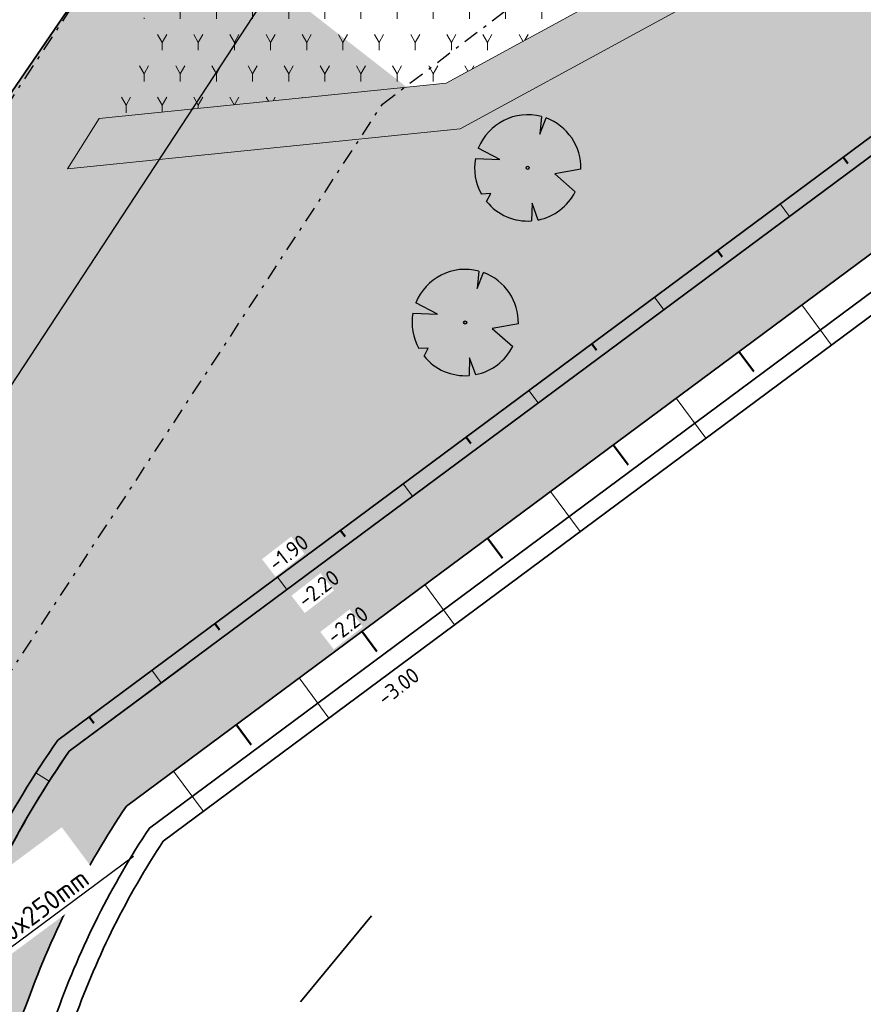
# Model space of a CAD drawing. Header units: metres. Extents: x 103263 to 106611, y 426963 to 428812.
# Tile 22 of 74: x 104333 to 104360, y 427681 to 427713. Entities that reach past the tile are written whole.
import ezdxf
from ezdxf import colors
from ezdxf.entities.mleader import LeaderData, LeaderLine
from ezdxf.math import Vec2, Vec3

# ---------------------------------------------------------------- set-up
doc = ezdxf.new("R2010")
doc.units = ezdxf.units.M
doc.linetypes.add('DASHDOT', pattern=[1, 0.5, -0.25, 0, -0.25])
doc.layers.add('kc-nieuwe-gasleiding-25-03-2004', color=30, linetype='Continuous')
for name, color, linetype, lineweight in [('N-GV-GW-TALUD_TEEN-G', 3, 'Continuous', 35), ('N-WE-GR-BOOM-S', 7, 'Continuous', 25), ('N-WE-GW-HOOGTE_AFWERKHOOGTE-T25', 7, 'Continuous', 25), ('N-WE-GW-TALUD_KRUIN-G', 3, 'Continuous', 35), ('N-WE-GW-TALUDARCERING-S', 90, 'Continuous', 25), ('N-WE-GW-TALUDARCERING_KORT-G', 90, 'Continuous', 50), ('N-WE-GW-TALUDARCERING_LANG-G', 90, 'Continuous', 18), ('N-WE-VH-KANTVERHARDING-G', 210, 'Continuous', 35), ('N-WE-VH-VERHARDING-G', 252, 'Continuous', 35), ('X-XX-AL-REFERENTIE-T25', 7, 'Continuous', 25)]:
    doc.layers.add(name, color=color, linetype=linetype, lineweight=lineweight)
for name, color, linetype, lineweight, true_color in [('N-WE-GR-BEPLANTING-A-250', 7, 'Continuous', 18, 0x00a500), ('N-WE-GR-BEPLANTING-MAAIENGRAS-A-250', 7, 'Continuous', 18, 0xe6e6e6), ('N-WE-GR-GRAS-A-250', 7, 'Continuous', 18, 0x7ca500)]:
    doc.layers.add(name, color=color, linetype=linetype, lineweight=lineweight, true_color=true_color)
doc.layers.add('N-WE-VH-VERHARDING-AP_GROEN4', color=7, linetype='Continuous', true_color=0x004700)
doc.styles.add('fase3$0$STANDARD', font='ISO')
doc.styles.add('NLCS-ISO-M200-T25', font='NLCS-ISO.ttf', dxfattribs={"height": 0.5})
doc.styles.add('NLCS-ISO-M250-T25', font='NLCS-ISO.ttf', dxfattribs={"height": 0.625})
doc.linetypes.add('fase3$0$GASLEIDING', pattern='A,5,-1,["X",fase3$0$STANDARD,S=1,R=0,X=-0.2,Y=-0.5],-1', length=7)
pattern_1 = [(60.00000000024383, (104639.955648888, 427910.1806441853), (-0.5773504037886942, 0.9999997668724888), [0.288676, -0.8660260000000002]), (120.0000000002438, (104639.955648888, 427910.1806441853), (-1.154700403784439, -2.331299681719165e-07), [0.288676, -0.8660260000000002]), (270, (104639.955648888, 427910.1806441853), (0.5773500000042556, -0.9999999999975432), [0.25, -1.75])]
pattern_2 = [(60.00000000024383, (104664.6892993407, 427702.1373207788), (-0.5773504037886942, 0.9999997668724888), [0.288676, -0.8660260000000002]), (120.0000000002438, (104664.6892993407, 427702.1373207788), (-1.154700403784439, -2.331299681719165e-07), [0.288676, -0.8660260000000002]), (270, (104664.6892993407, 427702.1373207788), (0.5773500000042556, -0.9999999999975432), [0.25, -1.75])]

# ---------------------------------------------------------------- blocks, each defined once
blk = doc.blocks.new('*U261')
at = {"ltscale": 20, "flags": 128}
for points in [[(0.5793388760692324, 2.190296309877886), (0.512674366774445, 1.442929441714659), (0.7783564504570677, 2.127719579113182)], [(-2.229457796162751, 0.4031898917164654), (-1.183538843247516, 0.3534729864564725), (-2.105046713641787, 0.837744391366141)], [(2.264866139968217, -0.05835501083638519), (1.153274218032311, -0.2475629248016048), (2.022349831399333, -1.021356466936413)], [(-1.754058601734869, -1.433978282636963), (-1.575691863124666, -1.088303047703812), (-1.973252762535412, -1.113243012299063)], [(0.446271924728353, -2.221250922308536), (0.1886407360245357, -1.498573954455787), (0.1622557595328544, -2.259803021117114)]]:
    blk.add_lwpolyline(points, dxfattribs=at)
blk.add_lwpolyline([(2.26486297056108, -0.05835493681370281, 0.3219436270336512), (0.7783549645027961, 2.127715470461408, 0.3219436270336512)], format="xyb", dxfattribs=at)
blk.add_circle((0, 0), 0.0675)
at = {"ltscale": 20}
for start, end in [(75.18440999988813, 158.298953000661), (169.7490490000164, 209.4302330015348), (281.3600670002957, 333.2046490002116), (219.2666920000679, 274.1068389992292)]:
    blk.add_arc((0, 0), 2.265614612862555, start, end, dxfattribs=at)
blk = doc.blocks.new('*U176')
at = {"ltscale": 20, "flags": 128}
for points in [[(0.5793388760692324, 2.190296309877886), (0.512674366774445, 1.442929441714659), (0.7783564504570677, 2.127719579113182)], [(-2.229457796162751, 0.4031898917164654), (-1.183538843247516, 0.3534729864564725), (-2.105046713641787, 0.837744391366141)], [(2.264866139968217, -0.05835501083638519), (1.153274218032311, -0.2475629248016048), (2.022349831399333, -1.021356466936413)], [(-1.754058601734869, -1.433978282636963), (-1.575691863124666, -1.088303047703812), (-1.973252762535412, -1.113243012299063)], [(0.446271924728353, -2.221250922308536), (0.1886407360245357, -1.498573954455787), (0.1622557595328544, -2.259803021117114)]]:
    blk.add_lwpolyline(points, dxfattribs=at)
blk.add_lwpolyline([(2.26486297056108, -0.05835493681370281, 0.3219436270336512), (0.7783549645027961, 2.127715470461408, 0.3219436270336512)], format="xyb", dxfattribs=at)
blk.add_circle((0, 0), 0.0675)
at = {"ltscale": 20}
for start, end in [(75.18440999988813, 158.298953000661), (169.7490490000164, 209.4302330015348), (281.3600670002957, 333.2046490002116), (219.2666920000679, 274.1068389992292)]:
    blk.add_arc((0, 0), 2.265614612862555, start, end, dxfattribs=at)
blk = doc.blocks.new('*U76')
at = {"layer": 'N-WE-GW-TALUDARCERING_KORT-G', "ltscale": 0.1}
for p, q in [((104359.6616470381, 427708.4709254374), (104359.8106847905, 427708.2702073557)), ((104355.6472854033, 427705.4901703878), (104355.7963231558, 427705.2894523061)), ((104351.6329237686, 427702.5094153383), (104351.7819615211, 427702.3086972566)), ((104347.6185621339, 427699.5286602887), (104347.7675998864, 427699.327942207)), ((104343.6042004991, 427696.5479052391), (104343.7532382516, 427696.3471871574)), ((104339.5898388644, 427693.5671501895), (104339.7388766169, 427693.3664321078)), ((104335.5754772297, 427690.58639514), (104335.7245149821, 427690.3856770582))]:
    blk.add_line(p, q, dxfattribs=at)
at = {"layer": 'N-WE-GW-TALUDARCERING_LANG-G', "ltscale": 0.1}
for p, q in [((104357.6544662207, 427706.9805479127), (104357.9525417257, 427706.5791117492)), ((104353.640104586, 427703.999792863), (104353.9381800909, 427703.5983566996)), ((104349.6257429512, 427701.0190378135), (104349.9238184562, 427700.61760165)), ((104345.6113813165, 427698.0382827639), (104345.9094568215, 427697.6368466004)), ((104341.5970196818, 427695.0575277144), (104341.8950951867, 427694.6560915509)), ((104337.582658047, 427692.0767726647), (104337.880733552, 427691.6753365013)), ((104333.8787719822, 427688.8007545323), (104334.3000349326, 427688.5314266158))]:
    blk.add_line(p, q, dxfattribs=at)

msp = doc.modelspace()

# ---------------------------------------------------------------- hatches: boundary and pattern name
at = {"layer": 'N-WE-GR-BEPLANTING-A-250'}
h = msp.add_hatch(dxfattribs=at)
h.set_pattern_fill('AGR-BEPLANTING_SOORT_01', color=256, scale=0.2, angle=2.438340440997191e-10, style=0, pattern_type=2)
h.set_pattern_definition(pattern_1)
edge = h.paths.add_edge_path()
edge.add_line((104659.3303647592, 427926.4612525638), (104651.7230013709, 427930.1607831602))
edge.add_line((104651.7230013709, 427930.1607831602), (104630.4938774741, 427940.376883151))
edge.add_line((104630.4938774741, 427940.376883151), (104615.8207720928, 427939.2164508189))
edge.add_line((104615.8207720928, 427939.2164508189), (104614.2376933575, 427936.9417769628))
edge.add_line((104614.2376933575, 427936.9417769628), (104618.9005509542, 427931.7673681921))
edge.add_line((104618.9005509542, 427931.7673681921), (104620.0012690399, 427927.1015558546))
edge.add_line((104620.0012690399, 427927.1015558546), (104630.0898014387, 427928.1712134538))
edge.add_line((104630.0898014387, 427928.1712134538), (104636.2878124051, 427922.2964945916))
edge.add_line((104636.2878124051, 427922.2964945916), (104635.6264533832, 427916.4450273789))
edge.add_line((104635.6264533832, 427916.4450273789), (104649.3272545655, 427918.542081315))
edge.add_line((104649.3272545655, 427918.542081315), (104660.6366545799, 427913.9924327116))
edge.add_line((104660.6366545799, 427913.9924327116), (104663.6131149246, 427914.9011601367))
edge.add_line((104663.6131149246, 427914.9011601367), (104665.8010621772, 427914.1757056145))
edge.add_line((104665.8010621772, 427914.1757056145), (104667.1001514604, 427911.8641044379))
edge.add_line((104667.1001514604, 427911.8641044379), (104668.6199794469, 427908.9346376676))
edge.add_line((104668.6199794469, 427908.9346376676), (104670.7094656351, 427905.0285698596))
edge.add_line((104670.7094656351, 427905.0285698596), (104666.1406019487, 427898.7868442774))
edge.add_line((104666.1406019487, 427898.7868442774), (104659.3938611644, 427895.167689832))
edge.add_line((104659.3938611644, 427895.167689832), (104659.8848710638, 427894.6055145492))
edge.add_arc((2471945.486461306, 2366238.399359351), 3059610.724035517, 219.310766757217, 219.311095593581)
edge.add_arc((104633.1765330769, 427844.6214640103), 52.49880512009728, 34.46647924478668, 43.892134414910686, ccw=False)
edge.add_arc((104561.2641716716, 427811.9097585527), 131.0209486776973, 20.525008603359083, 28.4523627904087, ccw=False)
edge.add_arc((104687.2521040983, 427859.0575428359), 3.499999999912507, 200.2204952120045, 290.1774694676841)
edge.add_arc((104734.3333150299, 427775.8055196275), 92.1906331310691, 116.25824959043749, 119.84127220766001, ccw=False)
edge.add_line((104693.54653613, 427858.4829137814), (104693.7189308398, 427859.7056682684))
edge.add_line((104693.7189308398, 427859.7056682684), (104675.3548332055, 427897.7132286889))
edge.add_line((104675.3548332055, 427897.7132286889), (104665.2685288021, 427916.3479826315))
edge.add_line((104665.2685288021, 427916.3479826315), (104661.1353112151, 427923.4013750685))
edge.add_line((104661.1353112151, 427923.4013750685), (104659.3303647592, 427926.4612525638))
edge = h.paths.add_edge_path()
edge.add_line((104670.1550383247, 427924.7248936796), (104658.9175619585, 427940.3055199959))
edge.add_line((104658.9175619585, 427940.3055199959), (104653.2284554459, 427936.5817013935))
edge.add_arc((104651.4900431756, 427939.1483963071), 3.100000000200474, 210.78231766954, 304.10962921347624, ccw=False)
edge.add_arc((104006.7206265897, 427555.0583306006), 747.4016849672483, 30.78231766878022, 33.22624458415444)
edge.add_line((104631.9321601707, 427964.5944303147), (104627.9856486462, 427961.7680270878))
edge.add_line((104627.9856486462, 427961.7680270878), (104626.3177951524, 427960.5509960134))
edge.add_line((104626.3177951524, 427960.5509960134), (104625.9700455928, 427960.9459651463))
edge.add_line((104625.9700455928, 427960.9459651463), (104624.1400822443, 427949.0979709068))
edge.add_line((104624.1400822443, 427949.0979709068), (104623.8429765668, 427947.1743769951))
edge.add_line((104623.8429765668, 427947.1743769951), (104618.5678430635, 427941.9415107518))
edge.add_line((104618.5678430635, 427941.9415107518), (104631.1659005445, 427942.9378365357))
edge.add_line((104631.1659005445, 427942.9378365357), (104634.7839139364, 427941.1783634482))
edge.add_line((104634.7839139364, 427941.1783634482), (104651.5656544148, 427933.0172491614))
edge.add_line((104651.5656544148, 427933.0172491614), (104660.8855343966, 427928.4849060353))
edge.add_line((104660.8855343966, 427928.4849060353), (104667.4835066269, 427917.5208487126))
edge.add_line((104667.4835066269, 427917.5208487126), (104673.5438381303, 427906.5821909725))
edge.add_line((104673.5438381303, 427906.5821909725), (104680.5943660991, 427892.6833740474))
edge.add_line((104680.5943660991, 427892.6833740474), (104687.9966658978, 427877.3128729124))
edge.add_line((104687.9966658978, 427877.3128729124), (104695.9848212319, 427860.7641181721))
edge.add_line((104695.9848212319, 427860.7641181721), (104701.3449330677, 427863.4087762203))
edge.add_line((104701.3449330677, 427863.4087762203), (104685.8327935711, 427895.5793691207))
edge.add_line((104685.8327935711, 427895.5793691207), (104682.0114505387, 427903.4467681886))
edge.add_line((104682.0114505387, 427903.4467681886), (104677.8967674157, 427911.1612343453))
edge.add_line((104677.8967674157, 427911.1612343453), (104670.1550383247, 427924.7248936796))
h = msp.add_hatch(dxfattribs=at)
h.set_pattern_fill('AGR-BEPLANTING_SOORT_01', color=256, scale=0.2, angle=2.438340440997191e-10, style=0, pattern_type=2)
h.set_pattern_definition(pattern_1)
h.paths.add_polyline_path([(104363.071008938, 427723.425993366), (104361.6983122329, 427728.28850214), (104365.5077625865, 427731.8390290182), (104365.0366285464, 427732.9873104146), (104364.1921539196, 427734.2375282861), (104362.4721254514, 427735.639233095), (104359.0162108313, 427735.4176294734), (104356.7675839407, 427733.7145804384), (104350.4762217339, 427735.9334025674), (104349.2530735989, 427734.7164119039), (104355.4899293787, 427732.746919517), (104355.4600951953, 427730.3167838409), (104356.4315628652, 427729.0943877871), (104358.6037888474, 427727.2939285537), (104360.2693396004, 427727.8292332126), (104361.6831858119, 427722.8209603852), (104363.5017046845, 427719.835412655), (104346.9810820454, 427710.8391629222), (104336.5386061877, 427709.7725214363), (104335.5223670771, 427708.1609133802), (104347.4335548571, 427709.3775757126), (104370.1315959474, 427721.7377179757), (104391.0035135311, 427740.1627904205), (104404.4445607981, 427748.9289618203), (104420.6989272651, 427759.5299633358), (104445.9434060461, 427785.0416692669), (104466.6526312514, 427797.8444474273), (104480.2545585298, 427810.8543556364), (104480.0372508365, 427812.7221751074), (104465.7297605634, 427799.0374132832), (104460.2007866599, 427795.6193121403), (104459.47326257, 427799.8099377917), (104460.1182386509, 427801.3882866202), (104459.6991083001, 427802.3998847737), (104458.5594570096, 427803.2132798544), (104457.0560554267, 427804.229744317), (104455.0455214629, 427804.1487772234), (104452.3149181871, 427803.1190763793), (104449.7444822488, 427805.4033798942), (104448.3764118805, 427808.9098141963), (104447.1230680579, 427807.9953631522), (104448.478268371, 427804.5219154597), (104451.2579687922, 427802.0516420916), (104450.6661459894, 427800.8565857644), (104451.8265252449, 427796.7519954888), (104455.1434215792, 427795.4859487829), (104458.3403805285, 427797.5660554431), (104458.8259110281, 427794.769341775), (104445.002766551, 427786.2236501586), (104422.6350603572, 427763.619169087), (104417.2133990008, 427770.6346998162), (104409.419276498, 427779.128200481), (104408.3134465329, 427778.1147149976), (104416.0648689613, 427769.6677517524), (104421.5707903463, 427762.5436331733), (104419.7453533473, 427760.6988728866), (104399.4879658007, 427747.4871247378), (104395.4297442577, 427748.9316860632), (104392.6030304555, 427748.4879938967), (104390.4599172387, 427745.767788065), (104390.0926573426, 427741.3595602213), (104369.2656992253, 427722.9741765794), (104364.8205977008, 427720.5536114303)])
h = msp.add_hatch(dxfattribs=at)
h.set_pattern_fill('AGR-BEPLANTING_SOORT_01', color=256, scale=0.2, angle=2.438340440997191e-10, style=0, pattern_type=2)
h.set_pattern_definition(pattern_2)
edge = h.paths.add_edge_path()
edge.add_line((104373.4214523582, 427724.641900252), (104370.1315959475, 427721.7377179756))
edge.add_line((104370.1315959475, 427721.7377179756), (104368.6733947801, 427720.9360200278))
edge.add_line((104368.6733947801, 427720.9360200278), (104358.7825754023, 427715.5576468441))
edge.add_line((104358.7825754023, 427715.5576468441), (104347.4335548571, 427709.3775757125))
edge.add_line((104347.4335548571, 427709.3775757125), (104337.5297078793, 427717.0907311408))
edge.add_line((104337.5297078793, 427717.0907311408), (104320.6008711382, 427692.3200431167))
edge.add_line((104320.6008711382, 427692.3200431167), (104315.8437887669, 427682.1669650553))
edge.add_line((104315.8437887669, 427682.1669650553), (104328.5600753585, 427666.4730472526))
edge.add_line((104328.5600753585, 427666.4730472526), (104331.7239570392, 427666.4887077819))
edge.add_line((104331.7239570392, 427666.4887077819), (104334.6530528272, 427669.2108499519))
edge.add_line((104334.6530528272, 427669.2108499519), (104333.629, 427670.508))
edge.add_arc((104330.7716326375, 427672.9948927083), 3.788031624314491, 225.0632767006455, 318.9655124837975, ccw=False)
edge.add_line((104328.0960495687, 427670.3133933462), (104326.1496463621, 427672.3857678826))
edge.add_line((104326.1496463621, 427672.3857678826), (104325.8325698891, 427672.7830471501))
edge.add_line((104325.8325698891, 427672.7830471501), (104319.0915318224, 427681.2413483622))
edge.add_arc((104320.264565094, 427682.1762242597), 1.500000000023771, 129.5168054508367, 218.5539009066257, ccw=False)
edge.add_line((104319.3101083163, 427683.3333812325), (104319.4241163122, 427683.4274183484))
edge.add_arc((104320.3785730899, 427682.2702613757), 1.499999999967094, 39.51680545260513, 129.5168054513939, ccw=False)
edge.add_line((104321.5357300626, 427683.2247181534), (104327.0319221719, 427676.6561770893))
edge.add_line((104327.0319221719, 427676.6561770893), (104327.7275791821, 427677.2964134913))
edge.add_arc((104319.4444605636, 427686.8488553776), 12.6435438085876, 310.9292306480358, 339.4250229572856)
edge.add_arc((104360.2681902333, 427671.9290903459), 30.82178871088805, 145.2639484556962, 160.1290543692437, ccw=False)
edge.add_line((104334.939285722, 427689.4912444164), (104372.0041869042, 427717.0127787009))
edge.add_line((104372.0041869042, 427717.0127787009), (104372.004044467, 427717.0126729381))
edge.add_line((104372.004044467, 427717.0126729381), (104423.5693831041, 427755.301112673))
edge.add_line((104423.5693831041, 427755.301112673), (104429.9924448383, 427760.0703455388))
edge.add_line((104429.9924448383, 427760.0703455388), (104462.6006172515, 427787.3014668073))
edge.add_line((104462.6006172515, 427787.3014668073), (104473.4876649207, 427799.6420197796))
edge.add_line((104473.4876649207, 427799.6420197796), (104480.5317515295, 427807.0021468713))
edge.add_line((104480.5317515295, 427807.0021468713), (104480.2826617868, 427808.654699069))
edge.add_arc((104482.2908247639, 427798.327215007), 10.52091467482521, 99.68150220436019, 101.00376043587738, ccw=False)
edge.add_arc((104573.810061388, 427821.3433108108), 94.14165016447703, 186.3969905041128, 187.7192487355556, ccw=False)
edge.add_line((104480.2545585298, 427810.8543556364), (104466.6526312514, 427797.8444474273))
edge.add_line((104466.6526312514, 427797.8444474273), (104445.9434060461, 427785.0416692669))
edge.add_line((104445.9434060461, 427785.0416692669), (104422.6618632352, 427761.5135816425))
edge.add_line((104422.6618632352, 427761.5135816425), (104420.6989272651, 427759.5299633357))
edge.add_line((104420.6989272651, 427759.5299633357), (104391.0035135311, 427740.1627904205))
edge.add_line((104391.0035135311, 427740.1627904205), (104373.4214524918, 427724.6418998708))
h = msp.add_hatch(dxfattribs=at)
h.set_pattern_fill('AGR-BEPLANTING_SOORT_01', color=256, scale=0.2, angle=2.438340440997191e-10, style=0, pattern_type=2)
h.set_pattern_definition(pattern_2)
h.paths.add_polyline_path([(104363.5017046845, 427719.835412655), (104361.6831858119, 427722.8209603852), (104360.2693396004, 427727.8292332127), (104358.6037888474, 427727.2939285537), (104356.4315628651, 427729.094387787), (104343.0542956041, 427725.7403489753), (104335.8985077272, 427709.7071388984), (104346.9810820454, 427710.8391629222)])
at = {"layer": 'N-WE-GR-BEPLANTING-MAAIENGRAS-A-250', "transparency": 33554539}
msp.add_hatch(color=256, dxfattribs=at).paths.add_polyline_path([(104369.2656992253, 427722.9741765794), (104346.9810820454, 427710.8391629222), (104335.8985077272, 427709.7071388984), (104334.8829299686, 427708.0955983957), (104347.4335548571, 427709.3775757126), (104370.1315959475, 427721.7377179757), (104391.0035135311, 427740.1627904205), (104404.4445607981, 427748.9289618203), (104420.6989272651, 427759.5299633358), (104445.9434060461, 427785.0416692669), (104466.6526312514, 427797.8444474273), (104480.2545585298, 427810.8543556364), (104480.0372508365, 427812.7221751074), (104465.7297605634, 427799.0374132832), (104460.2007866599, 427795.6193121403), (104459.47326257, 427799.8099377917), (104460.1182386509, 427801.3882866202), (104459.6991083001, 427802.3998847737), (104458.5594570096, 427803.2132798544), (104457.0560554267, 427804.229744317), (104455.0455214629, 427804.1487772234), (104452.3149181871, 427803.1190763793), (104449.7444822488, 427805.4033798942), (104448.1884372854, 427809.3916026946), (104446.9350934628, 427808.4771516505), (104448.478268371, 427804.5219154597), (104451.2579687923, 427802.0516420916), (104450.6661459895, 427800.8565857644), (104451.8265252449, 427796.7519954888), (104455.1434215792, 427795.4859487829), (104458.3403805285, 427797.5660554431), (104458.8259110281, 427794.769341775), (104445.002766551, 427786.2236501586), (104422.6350603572, 427763.619169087), (104417.2133990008, 427770.6346998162), (104409.0803320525, 427779.495699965), (104407.9711379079, 427778.4936097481), (104416.0648689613, 427769.6677517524), (104421.5707903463, 427762.5436331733), (104419.7453533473, 427760.6988728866), (104399.4879658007, 427747.4871247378), (104395.4297442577, 427748.9316860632), (104392.6030304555, 427748.4879938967), (104390.4599172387, 427745.767788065), (104390.0926573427, 427741.3595602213)])
at = {"layer": 'N-WE-GR-GRAS-A-250'}
h = msp.add_hatch(dxfattribs=at)
h.set_pattern_fill('AGR-GRAS_01-SO', color=256, scale=0.05, angle=-43.67094639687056, pattern_type=2)
h.set_pattern_definition([(316.3290536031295, (106059.6698781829, 428587.616017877), (1.76729138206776, 0.04100208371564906), [0.1499999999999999, -0.9999999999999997]), (1.329053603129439, (106060.2041658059, 428587.4515893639), (1.508993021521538, 1.785480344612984), [0.15, -1]), (346.3290536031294, (106059.8457872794, 428587.655463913), (1.315684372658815, 0.9664236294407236), [0.15, -1]), (331.3290536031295, (106060.373514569, 428587.7738020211), (0.9740066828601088, 0.3221971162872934), [0.15, -1]), (91.32905360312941, (106061.5408309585, 428589.2862081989), (-0.5870817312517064, -0.5637686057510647), [0.15, -1]), (106.3290536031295, (106061.100112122, 428586.9419029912), (-0.3111394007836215, -0.7163743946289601), [0.15, -1]), (121.3290536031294, (106059.9213991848, 428587.4450290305), (-0.4753752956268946, -0.7576399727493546), [0.15, -1]), (41.32905360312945, (106060.3767947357, 428587.6324187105), (0.1086561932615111, 1.693574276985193), [0.1499999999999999, -0.9999999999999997]), (56.32905360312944, (106059.6698781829, 428587.616017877), (-0.3333754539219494, 1.663989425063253), [0.1499999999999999, -0.9999999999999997])])
edge = h.paths.add_edge_path(flags=16)
edge.add_arc((104300.2743802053, 427708.3833102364), 2.533084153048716, 42.56521645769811, 200.822502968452)
edge.add_line((104297.9067415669, 427707.4828644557), (104313.3360342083, 427687.6433180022))
edge.add_arc((104313.7019184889, 427691.08121821), 3.45731530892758, 263.9250681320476, 356.1721309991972)
edge.add_line((104317.1515209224, 427690.8504105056), (104302.1400166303, 427710.0967617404))
edge = h.paths.add_edge_path()
edge.add_line((104367.348337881, 427762.4842185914), (104295.7309371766, 427709.9868669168))
edge.add_arc((104297.4821952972, 427709.5708200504), 1.799999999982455, 166.6359703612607, 217.9526151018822)
edge.add_line((104296.0628599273, 427708.4638028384), (104297.2380003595, 427706.9571249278))
edge.add_line((104297.2380003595, 427706.9571249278), (104297.0804993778, 427706.8342813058))
edge.add_line((104297.0804993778, 427706.8342813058), (104314.1158191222, 427684.3713509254))
edge.add_line((104314.1158191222, 427684.3713509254), (104318.4234778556, 427693.5652206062))
edge.add_line((104318.4234778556, 427693.5652206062), (104335.7402991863, 427718.8342484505))
edge.add_line((104335.7402991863, 427718.8342484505), (104341.9372600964, 427728.6548213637))
edge.add_line((104341.9372600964, 427728.6548213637), (104344.7103795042, 427733.0232609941))
edge.add_line((104344.7103795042, 427733.0232609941), (104347.6031602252, 427736.6968642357))
edge.add_line((104347.6031602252, 427736.6968642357), (104351.8690872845, 427740.247863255))
edge.add_line((104351.8690872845, 427740.247863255), (104360.2650453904, 427746.0411390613))
edge.add_line((104360.2650453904, 427746.0411390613), (104360.0689125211, 427746.3309966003))
edge.add_line((104360.0689125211, 427746.3309966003), (104363.3615896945, 427748.6029692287))
edge.add_line((104363.3615896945, 427748.6029692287), (104363.5577225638, 427748.3131116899))
edge.add_line((104363.5577225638, 427748.3131116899), (104373.9236135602, 427755.4656563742))
edge.add_line((104373.9236135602, 427755.4656563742), (104393.9167035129, 427768.989553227))
edge.add_line((104393.9167035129, 427768.989553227), (104406.2850819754, 427780.3250861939))
edge.add_line((104406.2850819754, 427780.3250861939), (104400.9636579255, 427785.9197944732))
edge.add_line((104400.9636579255, 427785.9197944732), (104396.8130915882, 427783.0261462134))
edge.add_line((104396.8130915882, 427783.0261462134), (104394.2596880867, 427781.2459911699))
edge.add_line((104394.2596880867, 427781.2459911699), (104385.7784596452, 427775.3331373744))
edge.add_line((104385.7784596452, 427775.3331373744), (104383.5056129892, 427773.7485780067))
edge.add_line((104383.5056129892, 427773.7485780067), (104373.728662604, 427766.932386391))
edge.add_line((104373.728662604, 427766.932386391), (104367.348337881, 427762.4842185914))
at = {"layer": 'N-WE-VH-VERHARDING-AP_GROEN4', "ltscale": 0.1}
h = msp.add_hatch(dxfattribs=at)
h.set_pattern_fill('CROSS', color=256, scale=0.05, style=0)
h.set_pattern_definition([(0, (0, 0), (0.3175, 0.3175), [0.15875, -0.4762500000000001]), (90, (0.07937500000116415, -0.07937499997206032), (-0.3175, 0.3175), [0.15875, -0.4762500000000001])])
edge = h.paths.add_edge_path()
edge.add_line((104616.3031511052, 427898.4111352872), (104514.5060934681, 427822.8232005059))
edge.add_line((104514.5060934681, 427822.8232005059), (104506.4772524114, 427816.8619599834))
edge.add_line((104506.4772524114, 427816.8619599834), (104495.4362540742, 427811.1353249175))
edge.add_line((104495.4362540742, 427811.1353249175), (104485.0081029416, 427807.8090618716))
edge.add_line((104485.0081029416, 427807.8090618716), (104485.4945375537, 427805.8626231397))
edge.add_line((104485.4945375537, 427805.8626231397), (104492.8930932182, 427807.0920026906))
edge.add_line((104492.8930932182, 427807.0920026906), (104495.3592784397, 427807.5017958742))
edge.add_line((104495.3592784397, 427807.5017958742), (104478.6672123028, 427790.8218198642))
edge.add_line((104478.6672123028, 427790.8218198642), (104467.4953556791, 427783.5212851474))
edge.add_line((104467.4953556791, 427783.5212851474), (104471.9838235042, 427792.5770671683))
edge.add_line((104471.9838235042, 427792.5770671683), (104477.2196777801, 427800.9421077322))
edge.add_line((104477.2196777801, 427800.9421077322), (104480.93507058, 427805.0412878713))
edge.add_line((104480.93507058, 427805.0412878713), (104485.1279156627, 427805.8017034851))
edge.add_line((104485.1279156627, 427805.8017034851), (104485.5138987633, 427804.8205834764))
edge.add_line((104485.5138987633, 427804.8205834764), (104484.4810009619, 427807.7138504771))
edge.add_line((104484.4810009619, 427807.7138504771), (104480.5797122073, 427807.0094648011))
edge.add_line((104480.5797122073, 427807.0094648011), (104473.4876649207, 427799.6420197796))
edge.add_line((104473.4876649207, 427799.6420197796), (104462.6006172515, 427787.3014668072))
edge.add_line((104462.6006172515, 427787.3014668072), (104429.9924314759, 427760.0703343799))
edge.add_line((104429.9924314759, 427760.0703343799), (104423.5693831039, 427755.3011126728))
edge.add_line((104423.5693831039, 427755.3011126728), (104334.939285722, 427689.4912444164))
edge.add_arc((104360.2681902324, 427671.9290903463), 30.82178870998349, 145.2639484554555, 160.1290543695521)
edge.add_arc((104319.4444605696, 427686.8488553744), 12.64354380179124, 311.59388644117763, 339.42502296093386, ccw=False)
edge.add_line((104327.8378318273, 427677.3931418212), (104328.4529372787, 427676.013364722))
edge.add_line((104328.4529372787, 427676.013364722), (104328.8965215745, 427675.01339636))
edge.add_arc((104319.4025852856, 427686.8721073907), 15.19091351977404, 308.6803289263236, 339.460188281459)
edge.add_arc((104360.268190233, 427671.929090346), 28.32178871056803, 146.0781939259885, 160.1580718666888, ccw=False)
edge.add_line((104336.7667712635, 427687.7343749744), (104371.487508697, 427713.5152696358))
edge.add_line((104371.487508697, 427713.5152696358), (104381.9308486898, 427721.2696756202))
edge.add_line((104381.9308486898, 427721.2696756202), (104433.4961692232, 427759.5579942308))
edge.add_line((104433.4961692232, 427759.5579942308), (104466.7479692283, 427784.2120266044))
edge.add_line((104466.7479692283, 427784.2120266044), (104467.4953556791, 427783.5212851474))
edge.add_line((104467.4953556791, 427783.5212851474), (104478.6672123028, 427790.8218198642))
edge.add_line((104478.6672123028, 427790.8218198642), (104495.3592784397, 427807.5017958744))
edge.add_line((104495.3592784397, 427807.5017958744), (104498.8457424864, 427808.0811234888))
edge.add_line((104498.8457424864, 427808.0811234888), (104506.8013188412, 427813.9882693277))
edge.add_line((104506.8013188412, 427813.9882693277), (104507.566691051, 427814.5565707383))
edge.add_line((104507.566691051, 427814.5565707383), (104508.0715676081, 427817.9764749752))
edge.add_line((104508.0715676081, 427817.9764749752), (104506.4772524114, 427816.8619599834))
edge.add_line((104506.4772524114, 427816.8619599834), (104514.5060934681, 427822.823200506))
edge.add_line((104514.5060934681, 427822.823200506), (104518.0098381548, 427822.3109084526))
edge.add_line((104518.0098381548, 427822.3109084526), (104547.6430790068, 427844.3154588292))
edge.add_line((104547.6430790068, 427844.3154588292), (104558.0864189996, 427852.0698648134))
edge.add_line((104558.0864189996, 427852.0698648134), (104615.7866238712, 427894.9137912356))
edge.add_line((104615.7866238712, 427894.9137912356), (104616.3031511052, 427898.4111352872))

# ---------------------------------------------------------------- linework, layer by layer
at = {"layer": 'N-GV-GW-TALUD_TEEN-G', "ltscale": 10, "flags": 128}
for points in [[(104329.5652399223, 427673.5059101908, 0.1416450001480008), (104335.1296285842, 427680.9903656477, -0.05905744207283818), (104337.9444590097, 427686.6159898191), (104372.4413492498, 427712.2306731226), (104382.8846893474, 427719.9850791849), (104434.4500091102, 427758.2733972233), (104487.5544295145, 427797.7042997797), (104507.2362709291, 427812.3183896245)], [(104474.586531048, 427801.2104290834), (104473.1379740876, 427800.0014268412), (104462.2508797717, 427787.6608209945), (104429.6828961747, 427760.4632614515), (104423.2713091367, 427755.702549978), (104334.5754960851, 427689.8438863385, 0.0655887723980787), (104330.8123407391, 427682.5783803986, -0.1249177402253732), (104327.4000160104, 427677.6741731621)]]:
    msp.add_lwpolyline(points, format="xyb", dxfattribs=at)
at = {"layer": 'N-WE-GR-BEPLANTING-MAAIENGRAS-A-250', "transparency": 33554539}
msp.add_lwpolyline([(104363.5017046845, 427719.835412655), (104346.9810820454, 427710.8391629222), (104335.8985077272, 427709.7071388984), (104334.8829299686, 427708.0955983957), (104347.4335548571, 427709.3775757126), (104370.1315959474, 427721.7377179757), (104391.0035135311, 427740.1627904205), (104404.4445607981, 427748.9289618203)], dxfattribs=at)
at = {"layer": 'N-WE-GW-TALUD_KRUIN-G', "ltscale": 0.1}
for points in [[(104328.8965215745, 427675.01339636, 0.1351158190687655), (104333.6277915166, 427681.5422517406, -0.06151246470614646), (104336.7667712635, 427687.7343749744), (104371.487508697, 427713.5152696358), (104381.9308486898, 427721.2696756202), (104433.4961692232, 427759.5579942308), (104466.7479692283, 427784.2120266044), (104477.2196777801, 427800.9421077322), (104480.93507058, 427805.0412878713), (104483.1492656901, 427805.4410653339), (104485.3634608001, 427805.8408427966), (104498.8457424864, 427808.0811234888), (104507.566691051, 427814.5565707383)], [(104474.4797645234, 427800.470051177), (104473.4876649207, 427799.6420197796), (104462.6006172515, 427787.3014668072), (104429.9924314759, 427760.0703343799), (104423.5693831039, 427755.3011126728), (104334.939285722, 427689.4912444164, 0.06495237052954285), (104331.2815120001, 427682.4054992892, -0.1220367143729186), (104327.8378318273, 427677.3931418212), (104327.8378318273, 427677.3931418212)], [(104329.5214962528, 427674.2327513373, 0.1352139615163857), (104334.5664090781, 427681.1972392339, -0.06000401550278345), (104337.5020373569, 427687.0347985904), (104372.0836590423, 427712.7123968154), (104382.5269991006, 427720.4668028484), (104434.0923191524, 427758.7551211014)]]:
    msp.add_lwpolyline(points, format="xyb", dxfattribs=at)
at = {"layer": 'N-WE-GW-TALUD_KRUIN-G'}
msp.add_lwpolyline([(104331.478, 427666.276, -0.1583617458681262), (104328.7189161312, 427667.8885041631), (104321.3536826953, 427677.3346634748, -1.028658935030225), (104325.2970197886, 427680.4087638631), (104327.4000160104, 427677.6741731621), (104327.8378318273, 427677.3931418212, 0.1220367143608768), (104331.2815120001, 427682.4054992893, 0.004356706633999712), (104331.3571438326, 427682.6124444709, -0.06315788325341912), (104334.939285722, 427689.4912444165), (104338.6736389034, 427692.2640868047)], format="xyb", dxfattribs=at)
at = {"layer": 'N-WE-GW-TALUDARCERING_KORT-G', "ltscale": 0.1}
for p, q in [((104356.3356372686, 427702.2646790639), (104356.812557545, 427701.6223808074)), ((104352.3212731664, 427699.2839273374), (104352.7981934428, 427698.6416290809)), ((104348.3069090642, 427696.3031756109), (104348.7838293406, 427695.6608773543)), ((104344.292544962, 427693.3224238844), (104344.7694652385, 427692.6801256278)), ((104340.2781808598, 427690.3416721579), (104340.7551011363, 427689.6993739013))]:
    msp.add_line(p, q, dxfattribs=at)
at = {"layer": 'N-WE-GW-TALUDARCERING_LANG-G', "ltscale": 0.1}
for p, q in [((104358.3428193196, 427703.7550549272), (104359.2966598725, 427702.470458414)), ((104354.3284552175, 427700.7743032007), (104355.2822957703, 427699.4897066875)), ((104350.3140911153, 427697.7935514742), (104351.2679316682, 427696.508954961)), ((104346.2997270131, 427694.8127997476), (104347.253567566, 427693.5282032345)), ((104342.2853629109, 427691.8320480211), (104343.2392034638, 427690.547451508)), ((104338.2709988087, 427688.8512962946), (104339.2248393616, 427687.5666997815))]:
    msp.add_line(p, q, dxfattribs=at)
at = {"layer": 'N-WE-VH-KANTVERHARDING-G'}
msp.add_lwpolyline([(104315.8437887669, 427682.1669650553), (104320.6008711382, 427692.3200431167), (104337.8292880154, 427717.4600695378), (104346.344577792, 427730.9545913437)], dxfattribs=at)
at = {"layer": 'N-WE-VH-VERHARDING-G', "flags": 128}
msp.add_lwpolyline([(104342.3286525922, 427681.4804265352), (104344.5966066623, 427684.2276318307)], dxfattribs=at)

# ---------------------------------------------------------------- block references
at = {"layer": 'N-WE-GR-BOOM-S', "xscale": 0.7499999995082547, "yscale": 0.7499999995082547, "zscale": 0.7499999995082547}
for name, p in [('*U261', (104349.5877778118, 427708.1300021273)), ('*U176', (104347.590306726, 427703.1884944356))]:
    msp.add_blockref(name, p, dxfattribs=at)

# ---------------------------------------------------------------- next in the draw order: texts
at = {"layer": 'N-WE-GW-HOOGTE_AFWERKHOOGTE-T25', "char_height": 0.5, "width": 0.9778270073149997, "attachment_point": 1, "rotation": 37.69754864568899, "style": 'NLCS-ISO-M200-T25', "bg_fill": 3, "box_fill_scale": 1.2, "bg_fill_color": 256, "bg_fill_transparency": 0}
for s, insert in [('-2.20', (104343.1026473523, 427693.2841280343)), ('-3.00', (104344.72478891, 427691.3154220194))]:
    msp.add_mtext(s, dxfattribs=dict(at, insert=insert))

# ---------------------------------------------------------------- next in the draw order: texts
at = {"layer": 'N-WE-GW-HOOGTE_AFWERKHOOGTE-T25', "insert": (104342.1784284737, 427694.442062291), "char_height": 0.5, "width": 0.9778270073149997, "attachment_point": 1, "rotation": 37.69754864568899, "style": 'NLCS-ISO-M200-T25', "bg_fill": 3, "box_fill_scale": 1.2, "bg_fill_color": 256, "bg_fill_transparency": 0}
msp.add_mtext('-2.20', dxfattribs=at)

# ---------------------------------------------------------------- next in the draw order: texts
at = {"layer": 'N-WE-GW-HOOGTE_AFWERKHOOGTE-T25', "insert": (104341.2395922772, 427695.609439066), "char_height": 0.5, "width": 0.9778270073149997, "attachment_point": 1, "rotation": 37.69754864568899, "style": 'NLCS-ISO-M200-T25', "bg_fill": 3, "box_fill_scale": 1.2, "bg_fill_color": 256, "bg_fill_transparency": 0}
msp.add_mtext('-1.90', dxfattribs=at)

# ---------------------------------------------------------------- next in the draw order: linework, layer by layer
at = {"layer": 'kc-nieuwe-gasleiding-25-03-2004', "linetype": 'DASHDOT'}
for points in [[(104092.1699711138, 427537.207228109), (104122.2486645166, 427558.4163071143), (104124.6199711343, 427560.0872281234), (104128.4267485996, 427562.7737836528), (104190.3068128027, 427607.8319857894), (104193.6955990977, 427610.3011017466), (104212.5323466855, 427624.0087360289), (104216.002059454, 427626.5485257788), (104238.3005656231, 427642.7801591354), (104259.813437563, 427658.716002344), (104285.2817734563, 427666.3924866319), (104300.4148551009, 427677.7136367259), (104303.8655740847, 427680.2941745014), (104322.6169781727, 427694.3143661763), (104324.4852589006, 427697.1764132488), (104337.5297078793, 427717.0907311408), (104369.1174279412, 427741.0777837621), (104469.1264369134, 427818.5160438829), (104547.486943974, 427880.6247416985), (104611.0118281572, 427931.8938563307), (104646.3386961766, 427928.2729089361)], [(104097.9300295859, 427529.0327723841), (104128.0113355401, 427550.2436929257), (104130.3800295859, 427551.9127723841), (104134.2532525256, 427554.6462171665), (104196.1931871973, 427599.7480142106), (104199.5844013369, 427602.21889857), (104218.4276534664, 427615.9312640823), (104221.897940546, 427618.4714742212), (104244.2194343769, 427634.7198408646), (104264.366562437, 427649.6439976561), (104289.8582265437, 427657.327513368), (104306.4051448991, 427669.7063632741), (104309.8544260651, 427672.2858256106), (104330.0230218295, 427687.3656338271), (104332.8547410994, 427691.7035867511), (104344.9502921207, 427710.1692688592), (104375.2025720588, 427733.1422162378), (104475.2935630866, 427810.6439561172), (104553.733056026, 427872.8152583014), (104614.0881718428, 427921.5261436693), (104641.2013038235, 427918.7470910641)]]:
    msp.add_lwpolyline(points, dxfattribs=at)
at = {"layer": 'kc-nieuwe-gasleiding-25-03-2004', "linetype": 'fase3$0$GASLEIDING', "ltscale": 0.4}
msp.add_lwpolyline([(104095.05, 427533.12), (104125.13, 427554.33), (104127.5, 427556), (104131.34, 427558.71), (104193.25, 427603.79), (104196.64, 427606.26), (104215.48, 427619.97), (104218.95, 427622.51), (104241.26, 427638.75), (104262.09, 427654.18), (104287.57, 427661.86), (104303.41, 427673.71), (104306.86, 427676.29), (104326.32, 427690.84), (104328.67, 427694.44), (104341.24, 427713.63), (104372.16, 427737.11), (104472.21, 427814.58), (104550.61, 427876.72), (104612.55, 427926.71), (104643.77, 427923.51)], dxfattribs=at)

# ---------------------------------------------------------------- next in the draw order: leaders
at = {"layer": 'X-XX-AL-REFERENTIE-T25', "ltscale": 0.1}
ml = msp.add_multileader_mtext('Standard', dxfattribs=at)
ml.set_content('geleider:\\Ptrottoirband 130/150x250mm', color=256, style='NLCS-ISO-M250-T25')
ml.set_leader_properties(color=256, linetype='ByLayer', lineweight=-1)
ml.build(insert=Vec2(0, 0))
ml.multileader.update_dxf_attribs({"text_left_attachment_type": 5, "text_right_attachment_type": 5, "dogleg_length": 0.625, "arrow_head_size": 0.625})
ctx = ml.context
ctx.base_point, ctx.char_height, ctx.arrow_head_size, ctx.landing_gap_size, ctx.plane_origin, ctx.plane_x_axis, ctx.plane_y_axis = Vec3(104327.2942645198, 427678.9396831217), 0.625, 0.625, 0.225, Vec3(104336.1210441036, 427708.2705909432), Vec3(0.8029428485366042, 0.5960560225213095), Vec3(-0.5960560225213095, 0.8029428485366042)
ctx.left_attachment, ctx.right_attachment = 5, 5
notes = []
notes.append((ctx, [(1, (1, 1, 0), (104326.7924252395, 427678.5671481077), (0.8029428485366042, 0.5960560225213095), 0.625, [(0, [(104328.6239288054, 427663.9181066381)], 0, [])])]))
ctx.mtext.insert, ctx.mtext.text_direction, ctx.mtext.rotation, ctx.mtext.flow_direction = Vec3(104326.4069929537, 427680.5124016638), Vec3(0.8029428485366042, 0.5960560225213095), 0.6385801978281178, 5
ctx.mtext.has_bg_fill, ctx.mtext.bg_color, ctx.mtext.bg_scale_factor, ctx.mtext.bg_transparency, ctx.mtext.use_window_bg_color = 1, -1027028792, 1.5, 0, 1
for ctx, leaders in notes:
    for number, flags, end, landing, length, lines in leaders:
        leader = LeaderData()
        leader.index, (leader.has_last_leader_line, leader.has_dogleg_vector, leader.attachment_direction) = number, flags
        leader.last_leader_point, leader.dogleg_vector, leader.dogleg_length = Vec3(end), Vec3(landing), length
        for number, points, colour, breaks in lines:
            line = LeaderLine()
            line.index, line.vertices, line.color, line.breaks = number, Vec3.list(points), colors.encode_raw_color(colour), breaks
            leader.lines.append(line)
        ctx.leaders.append(leader)

# ---------------------------------------------------------------- next in the draw order: block references
at = {"layer": 'N-WE-GW-TALUDARCERING-S', "ltscale": 0.1}
msp.add_blockref('*U76', (0, 0), dxfattribs=at)

doc.saveas('drawing.dxf')
